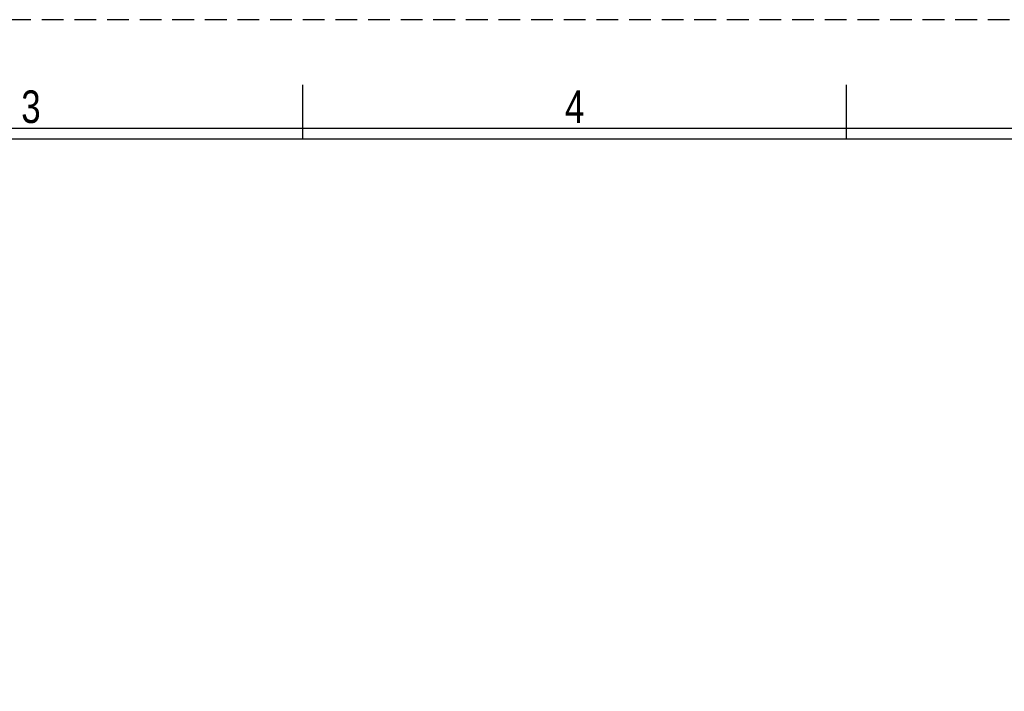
# Model space of a CAD drawing. Header units: millimetres. Extents: x -559 to 10735, y -2326 to 222.
# Tile 18 of 106: x -425 to -334, y 149 to 211. Entities that reach past the tile are written whole.
import ezdxf
from ezdxf.enums import TextEntityAlignment as Align

# ---------------------------------------------------------------- set-up
doc = ezdxf.new("R2010")
doc.units = ezdxf.units.MM
doc.header["$LTSCALE"] = 4
doc.linetypes.add('DASHED', pattern=[0.75, 0.5, -0.25])
doc.layers.add('COMMENT', color=4, linetype='Continuous')
doc.layers.add('ZUWAKU', color=7, linetype='Continuous')

# ---------------------------------------------------------------- blocks, each defined once
blk = doc.blocks.new('JIS_border_a4(L)')
at = {"color": 5}
for p, q in [((287, 200), (10, 200)), ((286, 199), (11, 199))]:
    blk.add_line(p, q, dxfattribs=at)
at = {"layer": 'ZUWAKU'}
for p, q in [((160, 199), (160, 204)), ((210, 199), (210, 204))]:
    blk.add_line(p, q, dxfattribs=at)
at = {"layer": 'ZUWAKU', "color": 5, "linetype": 'DASHED'}
blk.add_lwpolyline([(0, 0), (297, 0), (297, 210), (0, 210)], close=True, dxfattribs=at)
at = {"layer": 'COMMENT', "width": 0.8}
for s, p in [('3', (135, 202)), ('4', (185, 202))]:
    blk.add_text(s, height=3, dxfattribs=at).set_placement(p, align=Align.MIDDLE)

msp = doc.modelspace()

# ---------------------------------------------------------------- block references
msp.add_blockref('JIS_border_a4(L)', (-558.698, 0.659))

doc.saveas('drawing.dxf')
